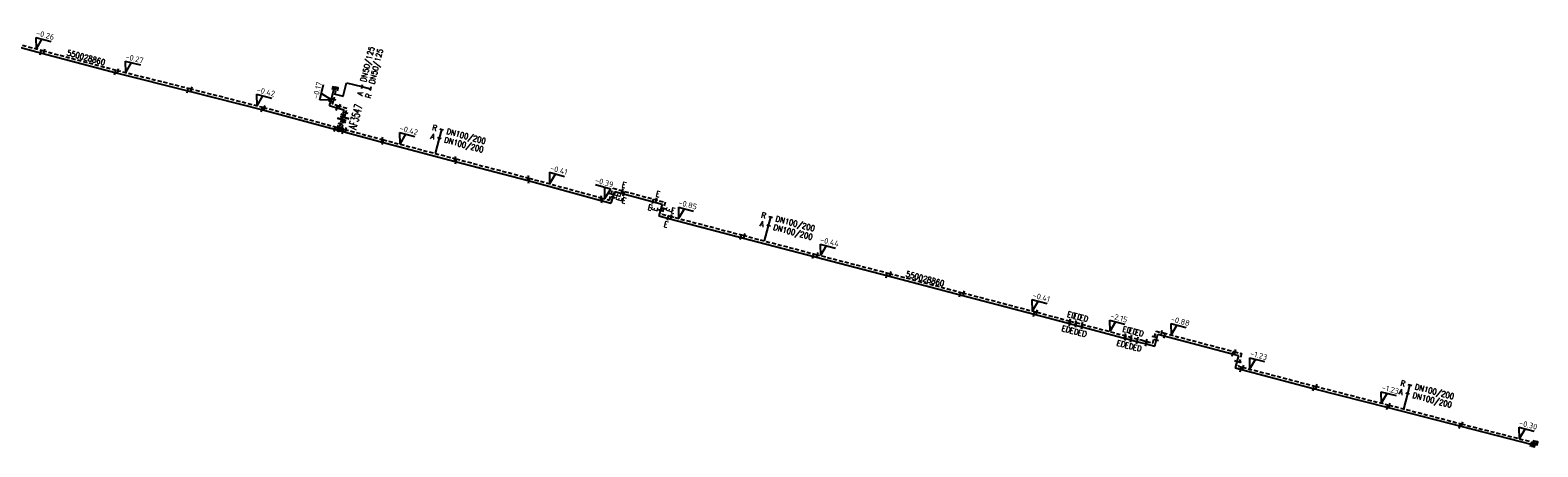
# Model space of a CAD drawing. Header units: millimetres. Extents: x 0 to 118318689, y 0 to 490460760.
# Tile 113 of 117: x 117756144 to 117995622, y 488085310 to 488151515. Entities that reach past the tile are written whole.
import ezdxf
from ezdxf.enums import TextEntityAlignment as Align

# ---------------------------------------------------------------- set-up
doc = ezdxf.new("R2010")
doc.units = ezdxf.units.MM
doc.header["$LTSCALE"] = 200
doc.linetypes.add('HIDDEN2', pattern=[4.7625, 3.175, -1.5875])
doc.layers.get('0').update_dxf_attribs({"color": 8})
for name, color, linetype in [('WT-C-AFSLUITER', 7, 'Continuous'), ('WT-C-mof', 7, 'Continuous'), ('WT-C-tstuk', 7, 'Continuous'), ('WT-I-diam', 7, 'Continuous'), ('WT-I-info', 7, 'Continuous'), ('WT-I-NAP', 7, 'Continuous'), ('WT-L-aanvoer', 6, 'Continuous'), ('WT-L-retour', 6, 'HIDDEN2')]:
    doc.layers.add(name, color=color, linetype=linetype)
doc.styles.add('DIN17', font='ROMANS.SHX', dxfattribs={"width": 0.9})
doc.styles.add('ISOCP', font='ISOCP.SHX')

# ---------------------------------------------------------------- blocks, each defined once
blk = doc.blocks.new('LR-smof')
at = {"color": 0, "linetype": 'ByBlock', "lineweight": -2}
blk.add_lwpolyline([(1, 0.5), (0, 0.5), (0, -0.5), (1, -0.5)], dxfattribs=at)
blk = doc.blocks.new('LR-mofD')
at = {"color": 0, "linetype": 'ByBlock', "lineweight": -2}
blk.add_line((0, -0.75), (0, 0.75), dxfattribs=at)
at = {"color": 1, "linetype": 'ByBlock', "lineweight": -3, "style": 'DIN17', "width": 0.9}
blk.add_attdef('*1', text='', height=1.8, dxfattribs=at).set_placement((0, 2), align=Align.MIDDLE)
blk = doc.blocks.new('LR-mof')
at = {"color": 0, "linetype": 'ByBlock', "lineweight": -2}
blk.add_line((0, -0.75), (0, 0.75), dxfattribs=at)
blk = doc.blocks.new('nap1')
at = {"color": 0, "linetype": 'Continuous'}
for p, q in [((-1, 3.5), (0, 0)), ((-1, 3.5), (4, 3.5)), ((1, 3.5), (0, 0))]:
    blk.add_line(p, q, dxfattribs=at)
at = {"color": 0, "linetype": 'Continuous', "style": 'ISOCP'}
for tag, p in [('*1', (1.7, 5)), ('*2', (4, 1.5))]:
    blk.add_attdef(tag, text='', height=1.8, dxfattribs=at).set_placement(p, align=Align.MIDDLE)
blk = doc.blocks.new('nap2')
at = {"color": 0, "linetype": 'Continuous'}
for p, q in [((1, 3.5), (-4, 3.5)), ((-1, 3.5), (0, 0)), ((1, 3.5), (0, 0))]:
    blk.add_line(p, q, dxfattribs=at)
at = {"color": 0, "linetype": 'Continuous', "style": 'ISOCP'}
for tag, p in [('*1', (-1.5, 5)), ('*2', (-4, 1.5))]:
    blk.add_attdef(tag, text='', height=1.8, dxfattribs=at).set_placement(p, align=Align.MIDDLE)
blk = doc.blocks.new('LR-DIAB2')
at = {"color": 0, "linetype": 'Continuous', "lineweight": -3}
blk.add_line((0, 5), (0, 7.8), dxfattribs=at)
at = {"color": 0, "lineweight": -3}
blk.add_line((0, 0), (0, 5), dxfattribs=at)
for points in [[(0.61, 7.8), (0, 7.8), (-0.61, 7.8)], [(0.61, 5), (0, 5), (-0.61, 5)]]:
    blk.add_lwpolyline(points, dxfattribs=at)
at = {"color": 1, "lineweight": -3, "style": 'DIN17', "width": 0.9}
for tag, p in [('*1', (-1.61, 7.8)), ('*2', (-1.61, 5.02))]:
    blk.add_attdef(tag, text='', height=1.8, dxfattribs=at).set_placement(p, align=Align.MIDDLE_RIGHT)
for tag, p in [('*11', (1.61, 7.8)), ('*12', (1.61, 5))]:
    blk.add_attdef(tag, text='', height=1.8, dxfattribs=at).set_placement(p, align=Align.MIDDLE_LEFT)
blk = doc.blocks.new('LR-hyp')
at = {"color": 7, "linetype": 'ByBlock', "lineweight": -3, "style": 'DIN17', "width": 0.9}
blk.add_attdef('*1', text='', height=1.8, dxfattribs=at).set_placement((0, 0), align=Align.MIDDLE)
at = {"color": 7, "linetype": 'ByBlock', "lineweight": -2, "style": 'DIN17', "width": 0.9, "flags": 1}
blk.add_attdef('*2', text='', height=1.8, dxfattribs=at).set_placement((0, -5), align=Align.MIDDLE)
blk = doc.blocks.new('LR-tsb')
blk.add_circle((0, 0), 0.375)
blk = doc.blocks.new('LR-AFS')
at = {"color": 0, "lineweight": -3, "const_width": 0.7}
blk.add_lwpolyline([(0, -1.5), (0, 1.5)], dxfattribs=at)
at = {"color": 7, "linetype": 'ByBlock', "lineweight": -2, "style": 'DIN17', "width": 0.9}
blk.add_attdef('*1', text='', height=2.5, dxfattribs=at).set_placement((0, 5), align=Align.MIDDLE)
at = {"color": 0, "linetype": 'ByBlock', "lineweight": -2, "style": 'DIN17', "width": 0.3, "flags": 1}
for tag, p in [('*2', (2.5, 1.5)), ('OCODE', (-7.5, -2.5)), ('ST', (-7.5, -5)), ('VCODE', (-2.5, -5)), ('NCODE', (-2.5, -2.5)), ('NIVO', (2.5, -5)), ('BC', (2.5, -2.5)), ('IMM', (7.5, -5)), ('RK', (7.5, -2.5)), ('VERTR', (-7.5, -10)), ('FABR', (-7.5, -7.5)), ('OPBLEN', (-2.5, -10)), ('TYPE', (-2.5, -7.5)), ('OPBOUW', (2.5, -7.5)), ('HULPST', (2.5, -10)), ('VERLSP', (7.5, -10)), ('BEDIEN', (7.5, -7.5)), ('BORDL', (-7.5, -15)), ('DEKM', (-7.5, -12.5)), ('PDATUM', (-2.5, -12.5)), ('BORDX', (-2.5, -15)), ('BORDY', (2.5, -15)), ('OPM', (2.5, -12.5)), ('BORDZ', (7.5, -15)), ('BORD', (7.5, -12.5))]:
    blk.add_attdef(tag, text='', height=1.8, dxfattribs=at).set_placement(p, align=Align.MIDDLE)
blk = doc.blocks.new('LR-DIAO2')
at = {"color": 0, "lineweight": -3}
blk.add_line((0, 0), (0, -5), dxfattribs=at)
at = {"color": 0, "linetype": 'Continuous', "lineweight": -3}
blk.add_line((0, -5), (0, -7.8), dxfattribs=at)
at = {"color": 0, "lineweight": -3}
for points in [[(0.61, -5), (0, -5), (-0.61, -5)], [(0.61, -7.8), (0, -7.8), (-0.61, -7.8)]]:
    blk.add_lwpolyline(points, dxfattribs=at)
at = {"color": 1, "lineweight": -3, "style": 'DIN17', "width": 0.9}
for tag, p in [('*1', (-1.61, -5)), ('*2', (-1.61, -7.78))]:
    blk.add_attdef(tag, text='', height=1.8, dxfattribs=at).set_placement(p, align=Align.MIDDLE_RIGHT)
for tag, p in [('*11', (1.61, -5)), ('*12', (1.61, -7.8))]:
    blk.add_attdef(tag, text='', height=1.8, dxfattribs=at).set_placement(p, align=Align.MIDDLE_LEFT)

msp = doc.modelspace()

# ---------------------------------------------------------------- linework, layer by layer
at = {"layer": 'WT-I-diam'}
for p, q in [((117804577, 488141359), (117805863, 488141034)), ((117805863, 488141034), (117806399, 488143156))]:
    msp.add_line(p, q, dxfattribs=at)
at = {"layer": 'WT-L-aanvoer'}
for p, q in [((117746533, 488150934), (117758020, 488147881)), ((117758020, 488147881), (117769802, 488144738)), ((117769802, 488144738), (117781395, 488141843)), ((117781395, 488141843), (117793098, 488138862)), ((117803944, 488140404), (117804461, 488142460)), ((117793098, 488138862), (117804716, 488135706)), ((117803693, 488139484), (117803944, 488140404)), ((117805037, 488139087), (117803693, 488139484)), ((117806021, 488138786), (117805037, 488139087)), ((117805883, 488138277), (117806021, 488138786)), ((117805155, 488135588), (117805490, 488136823)), ((117805490, 488136823), (117805629, 488137339)), ((117805629, 488137339), (117805883, 488138277)), ((117804716, 488135706), (117806010, 488135358)), ((117806010, 488135358), (117812059, 488133731)), ((117812059, 488133731), (117823667, 488130672)), ((117823667, 488130672), (117835255, 488127619)), ((117835255, 488127619), (117846990, 488124417)), ((117846990, 488124417), (117848455, 488124007)), ((117848455, 488124007), (117848989, 488125901)), ((117848989, 488125901), (117856513, 488123884)), ((117856513, 488123884), (117856008, 488122000)), ((117856008, 488122000), (117857985, 488121483)), ((117857985, 488121483), (117869254, 488118533)), ((117869254, 488118533), (117880816, 488115507)), ((117880816, 488115507), (117892446, 488112483)), ((117892446, 488112483), (117904089, 488109414)), ((117904089, 488109414), (117915599, 488106401)), ((117915599, 488106401), (117920661, 488105057)), ((117920661, 488105057), (117921216, 488104910)), ((117921216, 488104910), (117932510, 488101907)), ((117934766, 488101305), (117935272, 488103222)), ((117935272, 488103222), (117936055, 488103015)), ((117936055, 488103015), (117947286, 488100051)), ((117932510, 488101907), (117933390, 488101673)), ((117933390, 488101673), (117934766, 488101305)), ((117947286, 488100051), (117948067, 488099842)), ((117948067, 488099842), (117947551, 488097841)), ((117947551, 488097841), (117948571, 488097574)), ((117948571, 488097574), (117960173, 488094549)), ((117960173, 488094549), (117971859, 488091549)), ((117971859, 488091549), (117983365, 488088571)), ((117983365, 488088571), (117994697, 488085664)), ((117994697, 488085664), (117995136, 488085552))]:
    msp.add_line(p, q, dxfattribs=at)
at = {"layer": 'WT-L-retour'}
for p, q in [((117746636, 488151320), (117758123, 488148268)), ((117758123, 488148268), (117769902, 488145125)), ((117769902, 488145125), (117781493, 488142231)), ((117781493, 488142231), (117793200, 488139249)), ((117804311, 488140308), (117804843, 488142411)), ((117793200, 488139249), (117804820, 488136092)), ((117804157, 488139743), (117804311, 488140308)), ((117805147, 488139451), (117804157, 488139743)), ((117806484, 488139042), (117805147, 488139451)), ((117806250, 488138178), (117806484, 488139042)), ((117805627, 488135875), (117805856, 488136723)), ((117805856, 488136723), (117806100, 488137623)), ((117806100, 488137623), (117806250, 488138178)), ((117804820, 488136092), (117806114, 488135744)), ((117806114, 488135744), (117812162, 488134117)), ((117812162, 488134117), (117823768, 488131059)), ((117823768, 488131059), (117835358, 488128006)), ((117835358, 488128006), (117846811, 488124880)), ((117846811, 488124880), (117848179, 488124500)), ((117848179, 488124500), (117848712, 488126390)), ((117848712, 488126390), (117857004, 488124167)), ((117857004, 488124167), (117856498, 488122286)), ((117856498, 488122286), (117857746, 488121959)), ((117857746, 488121959), (117858568, 488121744)), ((117858568, 488121744), (117869355, 488118920)), ((117869355, 488118920), (117880917, 488115894)), ((117880917, 488115894), (117892547, 488112870)), ((117892547, 488112870), (117904191, 488109801)), ((117904191, 488109801), (117916057, 488106694)), ((117916057, 488106694), (117920714, 488105457)), ((117920714, 488105457), (117921320, 488105296)), ((117921320, 488105296), (117932633, 488102288)), ((117934481, 488101795), (117934987, 488103711)), ((117934987, 488103711), (117936157, 488103402)), ((117936157, 488103402), (117947389, 488100438)), ((117932633, 488102288), (117933493, 488102059)), ((117933493, 488102059), (117934481, 488101795)), ((117947389, 488100438), (117948553, 488100125)), ((117948553, 488100125), (117948038, 488098127)), ((117948038, 488098127), (117948673, 488097961)), ((117948673, 488097961), (117960273, 488094936)), ((117960273, 488094936), (117971959, 488091936)), ((117971959, 488091936), (117983465, 488088959)), ((117983465, 488088959), (117994796, 488086051)), ((117994796, 488086051), (117995561, 488085857))]:
    msp.add_line(p, q, dxfattribs=at)

# ---------------------------------------------------------------- block references
at = {"layer": 'WT-C-AFSLUITER', "linetype": 'Continuous'}
ref = msp.add_blockref('LR-AFS', (117805629, 488137339), dxfattribs=dict(at, xscale=500, yscale=500, zscale=500, rotation=74.8578))
ref.add_attrib('*1', 'AF3547', dxfattribs={"layer": '0', "color": 7, "linetype": 'ByBlock', "lineweight": -2, "height": 1250, "rotation": 74.8578, "style": 'DIN17', "width": 0.65}).set_placement((117807822, 488137761), align=Align.MIDDLE)
at = {"layer": 'WT-C-AFSLUITER', "linetype": 'Continuous', "xscale": 500, "yscale": 500, "zscale": 500, "rotation": 74.8578}
msp.add_blockref('LR-AFS', (117806100, 488137623), dxfattribs=at)
at = {"layer": 'WT-C-mof', "linetype": 'Continuous', "xscale": 500, "yscale": 500, "zscale": 500}
for name, p, rotation in [('LR-mof', (117757813, 488147936), 345.1189), ('LR-mof', (117758398, 488148194), 345.0616000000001), ('LR-mof', (117769630, 488144784), 345.0616000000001), ('LR-mof', (117770091, 488145078), 345.9808), ('LR-mof', (117781165, 488141901), 345.9808), ('LR-mof', (117781761, 488142163), 345.71), ('LR-smof', (117804461, 488142460), 255.8855), ('LR-smof', (117804843, 488142411), 255.8855), ('LR-mof', (117792949, 488138900), 345.71), ('LR-mof', (117793355, 488139207), 344.8003), ('LR-mof', (117803879, 488140168), 74.7387), ('LR-mof', (117804357, 488140490), 75.80840000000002), ('LR-mof', (117804876, 488139134), 343.5338), ('LR-mof', (117805321, 488139397), 343.0161), ('LR-mof', (117805028, 488136036), 344.9624), ('LR-mof', (117805431, 488136608), 74.8578), ('LR-mof', (117805829, 488138076), 74.8578), ('LR-mof', (117805901, 488136890), 74.8578), ('LR-mof', (117806299, 488138359), 74.8578), ('LR-mof', (117804523, 488135758), 344.8003), ('LR-mof', (117805814, 488135411), 344.9624), ('LR-mof', (117806281, 488135700), 344.9425), ('LR-mof', (117812039, 488134150), 344.9425), ('LR-mof', (117812173, 488133701), 345.2382), ('LR-mof', (117823643, 488131092), 345.2382), ('LR-mof', (117823777, 488130643), 345.2397000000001), ('LR-mof', (117835247, 488128035), 345.2397000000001), ('LR-mof', (117835381, 488127585), 344.7371000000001), ('LR-mof', (117846811, 488124880), 344.7468), ('LR-mof', (117846990, 488124417), 344.7371000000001), ('LR-mof', (117869019, 488118595), 345.331), ('LR-mof', (117869601, 488118856), 345.331), ('LR-mof', (117880524, 488115583), 345.331), ('LR-mof', (117881216, 488115816), 345.4259), ('LR-mof', (117892202, 488112546), 345.4259), ('LR-mof', (117892792, 488112805), 345.2361000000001), ('LR-mof', (117903836, 488109481), 345.2361000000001), ('LR-mof', (117904449, 488109734), 345.3275), ('LR-mof', (117915599, 488106401), 345.3309), ('LR-mof', (117916057, 488106694), 345.3275), ('LR-mof', (117934736, 488102759), 75.2173), ('LR-mof', (117935867, 488103478), 345.2173), ('LR-mof', (117936335, 488102941), 345.2173), ('LR-mof', (117933408, 488101668), 345.0543), ('LR-mof', (117933470, 488102065), 345.1086), ('LR-mof', (117935021, 488102273), 75.2173), ('LR-mof', (117947142, 488100089), 345.2173), ('LR-mof', (117947528, 488100401), 344.9738), ('LR-mof', (117947814, 488098860), 75.5477), ('LR-mof', (117948206, 488098781), 75.5477), ('LR-mof', (117948414, 488097615), 345.3027000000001), ('LR-mof', (117948830, 488097920), 345.3848), ('LR-mof', (117959988, 488094597), 345.3848), ('LR-mof', (117960456, 488094889), 345.6044000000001), ('LR-mof', (117971722, 488091584), 345.6044000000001), ('LR-mof', (117972057, 488091911), 345.4899), ('LR-mof', (117983224, 488088608), 345.4899), ('LR-mof', (117983612, 488088921), 345.6091999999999), ('LR-mof', (117994544, 488085703), 345.6091999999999), ('LR-smof', (117995136, 488085552), 165.7629), ('LR-mof', (117994944, 488086014), 345.7629), ('LR-smof', (117995561, 488085857), 165.7629)]:
    msp.add_blockref(name, p, dxfattribs=dict(at, rotation=rotation))
for p, rotation, values in [((117850221, 488125985), 344.9928, {'*1': 'E'}), ((117855607, 488124541), 344.9928, {'*1': 'E'}), ((117857987, 488121896), 345.331, {'*1': 'E'}), ((117921294, 488105303), 345.1239, {'*1': 'ED'}), ((117922252, 488105048), 345.1086, {'*1': 'ED'}), ((117923260, 488104780), 345.1086, {'*1': 'ED'}), ((117930088, 488102965), 345.1086, {'*1': 'ED'}), ((117931031, 488102714), 345.1086, {'*1': 'ED'}), ((117932053, 488102442), 345.1086, {'*1': 'ED'})]:
    msp.add_blockref('LR-mofD', p, dxfattribs=dict(at, rotation=rotation)).add_auto_attribs(values)
at = {"layer": 'WT-C-mof', "linetype": 'Continuous'}
ref = msp.add_blockref('LR-mofD', (117848451, 488125465), dxfattribs=dict(at, xscale=500, yscale=500, zscale=500, rotation=74.2528))
ref.add_attrib('*1', 'E', dxfattribs={"layer": '0', "color": 1, "linetype": 'ByBlock', "lineweight": -3, "height": 900, "rotation": 74.2528, "style": 'DIN17', "width": 0.9}).set_placement((117849486, 488125395), align=Align.MIDDLE)
ref = msp.add_blockref('LR-mofD', (117848721, 488124948), dxfattribs=dict(at, xscale=500, yscale=500, zscale=500, rotation=74.2528))
ref.add_attrib('*1', 'E', dxfattribs={"layer": '0', "color": 1, "linetype": 'ByBlock', "lineweight": -3, "height": 900, "rotation": 74.2528, "style": 'DIN17', "width": 0.9}).set_placement((117849707, 488124725), align=Align.MIDDLE)
ref = msp.add_blockref('LR-mofD', (117850398, 488125524), dxfattribs=dict(at, xscale=500, yscale=500, zscale=500, rotation=164.9928))
ref.add_attrib('*1', 'E', dxfattribs={"layer": '0', "color": 1, "linetype": 'ByBlock', "lineweight": -3, "height": 900, "rotation": 344.9928, "style": 'DIN17', "width": 0.9}).set_placement((117850457, 488124475), align=Align.MIDDLE)
ref = msp.add_blockref('LR-mofD', (117855030, 488124282), dxfattribs=dict(at, xscale=500, yscale=500, zscale=500, rotation=164.9928))
ref.add_attrib('*1', 'E', dxfattribs={"layer": '0', "color": 1, "linetype": 'ByBlock', "lineweight": -3, "height": 900, "rotation": 344.9928, "style": 'DIN17', "width": 0.9}).set_placement((117854599, 488123360), align=Align.MIDDLE)
ref = msp.add_blockref('LR-mofD', (117856251, 488122908), dxfattribs=dict(at, xscale=500, yscale=500, zscale=500, rotation=254.9692))
ref.add_attrib('*1', 'E', dxfattribs={"layer": '0', "color": 1, "linetype": 'ByBlock', "lineweight": -3, "height": 900, "rotation": 74.9692, "style": 'DIN17', "width": 0.9}).set_placement((117855337, 488123126), align=Align.MIDDLE)
ref = msp.add_blockref('LR-mofD', (117856752, 488123231), dxfattribs=dict(at, xscale=500, yscale=500, zscale=500, rotation=254.9691751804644))
ref.add_attrib('*1', 'E', dxfattribs={"layer": '0', "color": 1, "linetype": 'ByBlock', "lineweight": -3, "height": 900, "rotation": 74.96918, "style": 'DIN17', "width": 0.9}).set_placement((117857718, 488122971), align=Align.MIDDLE)
ref = msp.add_blockref('LR-mofD', (117857405, 488121635), dxfattribs=dict(at, xscale=500, yscale=500, zscale=500, rotation=165.3308))
ref.add_attrib('*1', 'E', dxfattribs={"layer": '0', "color": 1, "linetype": 'ByBlock', "lineweight": -3, "height": 900, "rotation": 345.3308, "style": 'DIN17', "width": 0.9}).set_placement((117857152, 488120667), align=Align.MIDDLE)
ref = msp.add_blockref('LR-mofD', (117921241, 488104903), dxfattribs=dict(at, xscale=500, yscale=500, zscale=500, rotation=165.1086))
ref.add_attrib('*1', 'ED', dxfattribs={"layer": '0', "color": 1, "linetype": 'ByBlock', "lineweight": -3, "height": 900, "rotation": 345.1086, "style": 'DIN17', "width": 0.9}).set_placement((117920674, 488104018), align=Align.MIDDLE)
ref = msp.add_blockref('LR-mofD', (117922214, 488104645), dxfattribs=dict(at, xscale=500, yscale=500, zscale=500, rotation=165.3872495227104))
ref.add_attrib('*1', 'ED', dxfattribs={"layer": '0', "color": 1, "linetype": 'ByBlock', "lineweight": -3, "height": 900, "rotation": 345.38725, "style": 'DIN17', "width": 0.9}).set_placement((117921961, 488103677), align=Align.MIDDLE)
ref = msp.add_blockref('LR-mofD', (117923205, 488104381), dxfattribs=dict(at, xscale=500, yscale=500, zscale=500, rotation=165.1086))
ref.add_attrib('*1', 'ED', dxfattribs={"layer": '0', "color": 1, "linetype": 'ByBlock', "lineweight": -3, "height": 900, "rotation": 345.1086, "style": 'DIN17', "width": 0.9}).set_placement((117923262, 488103333), align=Align.MIDDLE)
ref = msp.add_blockref('LR-mofD', (117930062, 488102558), dxfattribs=dict(at, xscale=500, yscale=500, zscale=500, rotation=165.1086))
ref.add_attrib('*1', 'ED', dxfattribs={"layer": '0', "color": 1, "linetype": 'ByBlock', "lineweight": -3, "height": 900, "rotation": 345.1086, "style": 'DIN17', "width": 0.9}).set_placement((117929416, 488101693), align=Align.MIDDLE)
ref = msp.add_blockref('LR-mofD', (117930957, 488102320), dxfattribs=dict(at, xscale=500, yscale=500, zscale=500, rotation=165.1086))
ref.add_attrib('*1', 'ED', dxfattribs={"layer": '0', "color": 1, "linetype": 'ByBlock', "lineweight": -3, "height": 900, "rotation": 345.1086, "style": 'DIN17', "width": 0.9}).set_placement((117930700, 488101353), align=Align.MIDDLE)
ref = msp.add_blockref('LR-mofD', (117931931, 488102061), dxfattribs=dict(at, xscale=500, yscale=500, zscale=500, rotation=165.1086))
ref.add_attrib('*1', 'ED', dxfattribs={"layer": '0', "color": 1, "linetype": 'ByBlock', "lineweight": -3, "height": 900, "rotation": 345.1086, "style": 'DIN17', "width": 0.9}).set_placement((117931981, 488101014), align=Align.MIDDLE)
at = {"layer": 'WT-C-tstuk', "linetype": 'Continuous', "xscale": 500, "yscale": 500, "zscale": 500}
for p, rotation in [((117805155, 488135588), 344.9624), ((117805627, 488135875), 164.9624)]:
    msp.add_blockref('LR-tsb', p, dxfattribs=dict(at, rotation=rotation))
at = {"layer": 'WT-I-diam', "linetype": 'Continuous'}
for name, p, xscale, yscale, zscale, rotation, values in [('LR-DIAO2', (117806399, 488143156), 500.0000000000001, 500.0000000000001, 500.0000000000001, 75.80835502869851, {'*1': 'A', '*11': 'DN50/125', '*2': 'R', '*12': 'DN50/125'}), ('LR-DIAB2', (117820520, 488131915), 500, 500, 500, 345.2382314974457, {'*1': 'R', '*11': 'DN100/200', '*2': 'A', '*12': 'DN100/200'}), ('LR-DIAB2', (117872795, 488118020), 500, 500, 500, 345.3310238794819, {'*1': 'R', '*11': 'DN100/200', '*2': 'A', '*12': 'DN100/200'}), ('LR-DIAB2', (117974332, 488091322), 500, 500, 500, 345.4898516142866, {'*1': 'R', '*11': 'DN100/200', '*2': 'A', '*12': 'DN100/200'})]:
    msp.add_blockref(name, p, dxfattribs=dict(at, xscale=xscale, yscale=yscale, zscale=zscale, rotation=rotation)).add_auto_attribs(values)
at = {"layer": 'WT-I-info', "linetype": 'Continuous'}
ref = msp.add_blockref('LR-hyp', (117760505, 488148564), dxfattribs=dict(at, xscale=500, yscale=500, zscale=500, rotation=345.0616000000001))
ref.add_attrib('*1', '550028860', dxfattribs={"layer": '0', "color": 0, "linetype": 'ByBlock', "lineweight": -3, "height": 900, "rotation": 345.0616, "style": 'DIN17', "width": 0.9}).set_placement((117765026, 488147159), align=Align.MIDDLE)
ref = msp.add_blockref('LR-hyp', (117898296, 488112010), dxfattribs=dict(at, xscale=499.9999999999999, yscale=499.9999999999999, zscale=499.9999999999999, rotation=345.2361000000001))
ref.add_attrib('*1', '550028860', dxfattribs={"layer": '0', "color": 0, "linetype": 'ByBlock', "lineweight": -3, "height": 900, "rotation": 345.2361, "style": 'DIN17', "width": 0.9}).set_placement((117898296, 488112010), align=Align.MIDDLE)
at = {"layer": 'WT-I-NAP', "linetype": 'Continuous'}
ref = msp.add_blockref('nap1', (117757076, 488148546), dxfattribs=dict(at, xscale=500, yscale=500, zscale=500, rotation=345.1188556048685))
ref.add_attrib('*1', '-0.26', dxfattribs={"layer": '0', "color": 1, "linetype": 'Continuous', "height": 900, "rotation": 345.11886, "style": 'ISOCP'}).set_placement((117758540, 488150744), align=Align.MIDDLE)
ref = msp.add_blockref('nap1', (117771289, 488144779), dxfattribs=dict(at, xscale=500, yscale=500, zscale=500, rotation=345.9807580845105))
ref.add_attrib('*1', '-0.27', dxfattribs={"layer": '0', "color": 1, "linetype": 'Continuous', "height": 900, "rotation": 345.98076, "style": 'ISOCP'}).set_placement((117772719, 488146998), align=Align.MIDDLE)
ref = msp.add_blockref('nap1', (117803973, 488140520), dxfattribs=dict(at, xscale=500, yscale=500, zscale=500, rotation=75.88553041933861))
ref.add_attrib('*1', '-0.17', dxfattribs={"layer": '0', "color": 1, "linetype": 'Continuous', "height": 900, "rotation": 75.88553, "style": 'ISOCP'}).set_placement((117801756, 488141955), align=Align.MIDDLE)
ref = msp.add_blockref('nap1', (117792156, 488139515), dxfattribs=dict(at, xscale=500, yscale=500, zscale=500, rotation=345.9130470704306))
ref.add_attrib('*1', '-0.42', dxfattribs={"layer": '0', "color": 1, "linetype": 'Continuous', "height": 900, "rotation": 345.91305, "style": 'ISOCP'}).set_placement((117793590, 488141733), align=Align.MIDDLE)
ref = msp.add_blockref('nap1', (117814840, 488133412), dxfattribs=dict(at, xscale=500, yscale=500, zscale=500, rotation=345.2382319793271))
ref.add_attrib('*1', '-0.42', dxfattribs={"layer": '0', "color": 1, "linetype": 'Continuous', "height": 900, "rotation": 345.23823, "style": 'ISOCP'}).set_placement((117816299, 488135613), align=Align.MIDDLE)
ref = msp.add_blockref('nap1', (117838640, 488127110), dxfattribs=dict(at, xscale=500, yscale=500, zscale=500, rotation=344.7367182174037))
ref.add_attrib('*1', '-0.41', dxfattribs={"layer": '0', "color": 1, "linetype": 'Continuous', "height": 900, "rotation": 344.73672, "style": 'ISOCP'}).set_placement((117840118, 488129298), align=Align.MIDDLE)
ref = msp.add_blockref('nap2', (117847398, 488124717), dxfattribs=dict(at, xscale=500, yscale=500, zscale=500, rotation=344.4543396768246))
ref.add_attrib('*1', '-0.39', dxfattribs={"layer": '0', "color": 1, "linetype": 'Continuous', "height": 900, "rotation": 344.45434, "style": 'ISOCP'}).set_placement((117847346, 488127327), align=Align.MIDDLE)
ref = msp.add_blockref('nap1', (117859143, 488121593), dxfattribs=dict(at, xscale=500, yscale=500, zscale=500, rotation=345.3309539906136))
ref.add_attrib('*1', '-0.85', dxfattribs={"layer": '0', "color": 1, "linetype": 'Continuous', "height": 900, "rotation": 345.33095, "style": 'ISOCP'}).set_placement((117860599, 488123796), align=Align.MIDDLE)
ref = msp.add_blockref('nap1', (117881673, 488115697), dxfattribs=dict(at, xscale=500, yscale=500, zscale=500, rotation=345.4259041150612))
ref.add_attrib('*1', '-0.44', dxfattribs={"layer": '0', "color": 1, "linetype": 'Continuous', "height": 900, "rotation": 345.4259, "style": 'ISOCP'}).set_placement((117883126, 488117902), align=Align.MIDDLE)
ref = msp.add_blockref('nap1', (117915303, 488106892), dxfattribs=dict(at, xscale=500, yscale=500, zscale=500, rotation=345.3274973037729))
ref.add_attrib('*1', '-0.41', dxfattribs={"layer": '0', "color": 1, "linetype": 'Continuous', "height": 900, "rotation": 345.3275, "style": 'ISOCP'}).set_placement((117916759, 488109095), align=Align.MIDDLE)
ref = msp.add_blockref('nap1', (117927625, 488103620), dxfattribs=dict(at, xscale=500, yscale=500, zscale=500, rotation=345.1085897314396))
ref.add_attrib('*1', '-2.15', dxfattribs={"layer": '0', "color": 1, "linetype": 'Continuous', "height": 900, "rotation": 345.10859, "style": 'ISOCP'}).set_placement((117929089, 488105817), align=Align.MIDDLE)
ref = msp.add_blockref('nap1', (117937374, 488103081), dxfattribs=dict(at, xscale=500, yscale=500, zscale=500, rotation=345.2173393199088))
ref.add_attrib('*1', '-0.88', dxfattribs={"layer": '0', "color": 1, "linetype": 'Continuous', "height": 900, "rotation": 345.21734, "style": 'ISOCP'}).set_placement((117938834, 488105281), align=Align.MIDDLE)
ref = msp.add_blockref('nap1', (117949843, 488097656), dxfattribs=dict(at, xscale=500, yscale=500, zscale=500, rotation=345.3848084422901))
ref.add_attrib('*1', '-1.23', dxfattribs={"layer": '0', "color": 1, "linetype": 'Continuous', "height": 900, "rotation": 345.38481, "style": 'ISOCP'}).set_placement((117951296, 488099860), align=Align.MIDDLE)
ref = msp.add_blockref('nap1', (117970753, 488092246), dxfattribs=dict(at, xscale=500, yscale=500, zscale=500, rotation=345.6044087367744))
ref.add_attrib('*1', '-1.23', dxfattribs={"layer": '0', "color": 1, "linetype": 'Continuous', "height": 900, "rotation": 345.60441, "style": 'ISOCP'}).set_placement((117972198, 488094456), align=Align.MIDDLE)
ref = msp.add_blockref('nap1', (117992664, 488086598), dxfattribs=dict(at, xscale=500, yscale=500, zscale=500, rotation=345.6092051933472))
ref.add_attrib('*1', '-0.30', dxfattribs={"layer": '0', "color": 1, "linetype": 'Continuous', "height": 900, "rotation": 345.60921, "style": 'ISOCP'}).set_placement((117994109, 488088808), align=Align.MIDDLE)

doc.saveas('drawing.dxf')
